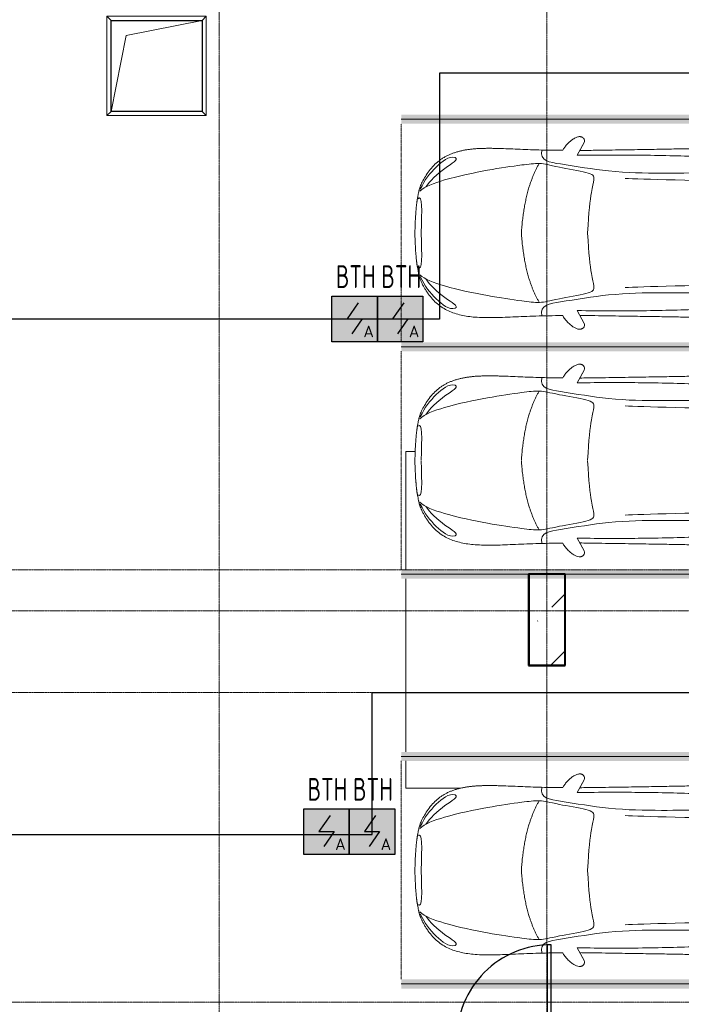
# Model space of a CAD drawing. Header units: millimetres. Extents: x -135639 to 224623, y -383017 to -59102.
# Tile 155 of 256: x 68400 to 75672, y -315041 to -304223. Entities that reach past the tile are written whole.
import ezdxf
from ezdxf.enums import TextEntityAlignment as Align

# ---------------------------------------------------------------- set-up
doc = ezdxf.new("R2010")
doc.units = ezdxf.units.MM
for name, pattern in [('CONTINOUS', [0]), ('Линия сетки', [25, 20, -2.5, 0, -2.5]), ('Невидимые', [5, 3, -2]), ('Штрих_1_1_', [2, 1, -1]), ('Штрих_3_3_', [6, 3, -3])]:
    doc.linetypes.add(name, pattern=pattern)
for name, color, linetype, lineweight in [('A-000-M_MASS', 7, 'Continuous', 18), ('A-200-M_WALL_INT', 7, 'Continuous', 18), ('A-314-M_WINDOW', 7, 'Continuous', 18), ('A-325-M_DOOR', 7, 'Continuous', 18), ('A-325-M_DOOR__FRAME', 7, 'Continuous', 30), ('A-325-M_DOOR_PANEL', 7, 'Continuous', 30), ('C-953-M_PARKING', 7, 'Continuous', 18), ('C-953-MH_PARKING', 7, 'Невидимые', 18), ('S-160-M_FOUND', 7, 'Continuous', 18), ('S-280-M_COLUMN', 7, 'Continuous', 18), ('S-280-M_STRUCT_FRAME', 7, 'Continuous', 18), ('Z-030-M_GRID', 7, 'Continuous', 9), ('ПС', 7, 'Continuous', 40), ('СС-011-ПОЖ-СИГНАЛИЗАЦИЯ', 1, 'Continuous', 30)]:
    doc.layers.add(name, color=color, linetype=linetype, lineweight=lineweight)
doc.styles.add('1111', font='isocpeur.ttf')

# ---------------------------------------------------------------- blocks, each defined once
blk = doc.blocks.new('A_PAR_Parking - M-V4-B2_-11_400_')
at = {"layer": 'C-953-M_PARKING', "true_color": 0xf7f9fb}
blk.add_hatch(color=7, dxfattribs=at).paths.add_polyline_path([(-1300, -2580), (-1300, -2650), (-1200, -2650), (-1200, 2600), (1200, 2600), (1200, -2650), (1300, -2650), (1300, 2700), (-1300, 2700), (-1300, -1886)])
at = {"layer": 'A-000-M_MASS', "color": 253, "true_color": 0xaaaaaa}
for p, q in [((-853, -717), (-993, -639)), ((-906, -687), (-993, -639)), ((853, -717), (993, -639)), ((993, -639), (906, -687))]:
    blk.add_line(p, q, dxfattribs=at)
for centre, start, end in [((-1010, -678), 66.0695, 136.5816), ((1010, -678), 43.4184, 113.9305)]:
    blk.add_arc(centre, 42.2, start, end, dxfattribs=at)
for points, knots in [([(0, 2004), (-45, 2004), (-132, 2001), (-252, 1991), (-362, 1974), (-495, 1942), (-607, 1900), (-686, 1853), (-726, 1824), (-753, 1802), (-774, 1782), (-789, 1766), (-799, 1753), (-809, 1740), (-819, 1727), (-828, 1714), (-836, 1701), (-844, 1688), (-851, 1674), (-858, 1661), (-864, 1647), (-870, 1634), (-876, 1620), (-881, 1606), (-885, 1592), (-890, 1578), (-894, 1565), (-897, 1551), (-901, 1537), (-904, 1524), (-907, 1510), (-909, 1497), (-912, 1483), (-914, 1470), (-916, 1457), (-918, 1444), (-919, 1432), (-921, 1419), (-923, 1403), (-925, 1383), (-928, 1361), (-930, 1339), (-932, 1318), (-934, 1290), (-936, 1257), (-938, 1218), (-939, 1179), (-940, 1139), (-940, 1097), (-940, 1053), (-939, 1007), (-938, 956), (-936, 902), (-934, 844), (-932, 780), (-930, 688), (-926, 559), (-923, 376), (-919, 163), (-915, -82), (-911, -315), (-908, -521), (-907, -631), (-906, -687)], [0, 0, 0, 0, 0.02381, 0.047619, 0.071429, 0.095238, 0.142857, 0.166667, 0.178571, 0.190476, 0.202381, 0.208333, 0.214286, 0.220238, 0.22619, 0.232143, 0.238095, 0.244048, 0.25, 0.255952, 0.261905, 0.267857, 0.27381, 0.279762, 0.285714, 0.291667, 0.297619, 0.303571, 0.309524, 0.315476, 0.321429, 0.327381, 0.333333, 0.339286, 0.345238, 0.35119, 0.357143, 0.363095, 0.369048, 0.380952, 0.392857, 0.404762, 0.416667, 0.428571, 0.452381, 0.47619, 0.5, 0.52381, 0.547619, 0.571429, 0.595238, 0.619048, 0.642857, 0.666667, 0.690476, 0.714286, 0.761905, 0.809524, 0.857143, 0.904762, 0.952381, 0.97619, 1, 1, 1, 1]), ([(906, -687), (907, -631), (908, -521), (911, -367), (913, -222), (916, -41), (919, 163), (923, 376), (926, 559), (930, 688), (932, 780), (935, 865), (938, 958), (939, 1039), (940, 1097), (940, 1139), (939, 1179), (938, 1218), (937, 1250), (935, 1277), (933, 1304), (930, 1332), (928, 1361), (925, 1383), (923, 1403), (921, 1419), (919, 1432), (918, 1444), (916, 1457), (914, 1470), (912, 1483), (909, 1497), (907, 1510), (904, 1524), (901, 1537), (897, 1551), (894, 1565), (890, 1578), (885, 1592), (881, 1606), (876, 1620), (870, 1634), (864, 1647), (858, 1661), (851, 1674), (844, 1688), (836, 1701), (828, 1714), (819, 1727), (809, 1740), (799, 1753), (789, 1766), (774, 1782), (753, 1802), (726, 1824), (686, 1853), (630, 1886), (551, 1921), (462, 1950), (362, 1974), (252, 1991), (132, 2001), (45, 2004), (0, 2004)], [0, 0, 0, 0, 0.02381, 0.047619, 0.071429, 0.095238, 0.142857, 0.190476, 0.238095, 0.285714, 0.309524, 0.333333, 0.380952, 0.428571, 0.452381, 0.47619, 0.5, 0.52381, 0.547619, 0.559524, 0.571429, 0.595238, 0.607143, 0.619048, 0.630952, 0.636905, 0.642857, 0.64881, 0.654762, 0.660714, 0.666667, 0.672619, 0.678571, 0.684524, 0.690476, 0.696429, 0.702381, 0.708333, 0.714286, 0.720238, 0.72619, 0.732143, 0.738095, 0.744048, 0.75, 0.755952, 0.761905, 0.767857, 0.77381, 0.779762, 0.785714, 0.791667, 0.797619, 0.809524, 0.821429, 0.833333, 0.857143, 0.880952, 0.904762, 0.928571, 0.952381, 0.97619, 1, 1, 1, 1]), ([(-643, 1535), (-732, 1765), (-468, 1855), (-203, 1891), (-2, 1902)], [0, 0, 0, 0, 0.867049, 1.684227, 1.684227, 1.684227, 1.684227]), ([(643, 1535), (732, 1765), (468, 1855), (203, 1891), (2, 1902)], [0, 0, 0, 0, 0.867049, 1.684227, 1.684227, 1.684227, 1.684227]), ([(-643, 1535), (-570, 1622), (-349, 1664), (-124, 1672), (-2, 1676)], [0, 0, 0, 0, 0.616728, 1.242165, 1.242165, 1.242165, 1.242165]), ([(643, 1535), (570, 1622), (349, 1664), (124, 1672), (2, 1676)], [0, 0, 0, 0, 0.616728, 1.242165, 1.242165, 1.242165, 1.242165]), ([(-908, -1106), (-792, -1130), (-753, -859), (-663, -332), (-655, 196), (-661, 684), (-663, 1068), (-764, 1443), (-817, 1157), (-842, 605), (-857, 17), (-857, -454), (-853, -717)], [0, 0, 0, 0, 1.013953, 2.476159, 4.172855, 5.704608, 7.082231, 8.244161, 9.589947, 11.154659, 12.917121, 14.362976, 14.362976, 14.362976, 14.362976]), ([(908, -1106), (792, -1130), (753, -859), (663, -332), (655, 196), (661, 684), (663, 1068), (764, 1443), (817, 1157), (842, 605), (857, 17), (857, -454), (853, -717)], [0, 0, 0, 0, 1.013953, 2.476159, 4.172855, 5.704608, 7.082231, 8.244161, 9.589947, 11.154659, 12.917121, 14.362976, 14.362976, 14.362976, 14.362976]), ([(-459, -2446), (-508, -2398), (-601, -2147), (-696, -1684), (-744, -1354), (-774, -1106), (-734, -996), (-660, -552), (-618, -522), (-447, -565), (-234, -590), (-2, -602)], [0, 0, 0, 0, 0.884172, 2.058368, 3.212407, 3.977765, 4.871213, 5.547774, 6.288901, 6.772879, 7.454401, 7.454401, 7.454401, 7.454401]), ([(459, -2446), (508, -2398), (601, -2147), (696, -1684), (744, -1354), (774, -1106), (734, -996), (660, -552), (618, -522), (447, -565), (234, -590), (2, -602)], [0, 0, 0, 0, 0.884172, 2.058368, 3.212407, 3.977765, 4.871213, 5.547774, 6.288901, 6.772879, 7.454401, 7.454401, 7.454401, 7.454401]), ([(-1041, -649), (-1045, -652), (-1050, -658), (-1054, -666), (-1056, -673), (-1058, -680), (-1059, -690), (-1057, -703), (-1053, -719), (-1043, -742), (-1026, -771), (-1000, -803), (-971, -832), (-944, -853), (-923, -867), (-913, -873), (-908, -876)], [0, 0, 0, 0, 0.066667, 0.1, 0.133333, 0.166667, 0.2, 0.266667, 0.333333, 0.4, 0.533333, 0.65, 0.766667, 0.883333, 0.941667, 1, 1, 1, 1]), ([(908, -876), (914, -873), (926, -866), (944, -853), (962, -839), (985, -818), (1011, -790), (1036, -756), (1052, -723), (1058, -702), (1058, -688), (1058, -682), (1057, -675), (1055, -669), (1053, -664), (1049, -657), (1044, -652), (1041, -649)], [0, 0, 0, 0, 0.066667, 0.133333, 0.2, 0.266667, 0.4, 0.533333, 0.65, 0.766667, 0.795833, 0.825, 0.854167, 0.883333, 0.9125, 0.941667, 1, 1, 1, 1]), ([(-908, -876), (-908, -970), (-911, -1145), (-919, -1337), (-925, -1476), (-928, -1559), (-929, -1622), (-930, -1660), (-930, -1690), (-930, -1713), (-929, -1734), (-929, -1756), (-928, -1777), (-927, -1805), (-925, -1840), (-921, -1880), (-916, -1919), (-910, -1957), (-902, -1994), (-893, -2030), (-882, -2065), (-870, -2099), (-856, -2133), (-840, -2165), (-821, -2196), (-801, -2225), (-772, -2263), (-729, -2308), (-668, -2356), (-604, -2396), (-554, -2423), (-519, -2438), (-496, -2446), (-474, -2453), (-452, -2458), (-432, -2462), (-414, -2466), (-402, -2468), (-391, -2470), (-383, -2471), (-376, -2473), (-370, -2474), (-365, -2475), (-360, -2475), (-354, -2476), (-349, -2477), (-343, -2478), (-337, -2479), (-328, -2480), (-318, -2481), (-305, -2483), (-293, -2484), (-280, -2486), (-266, -2487), (-251, -2488), (-235, -2489), (-218, -2491), (-199, -2492), (-179, -2493), (-158, -2495), (-135, -2496), (-111, -2497), (-86, -2498), (-50, -2499), (-20, -2500), (1, -2501)], [0, 0, 0, 0, 0.081633, 0.163265, 0.204082, 0.244898, 0.265306, 0.285714, 0.295918, 0.306122, 0.316327, 0.326531, 0.336735, 0.346939, 0.367347, 0.387755, 0.408163, 0.428571, 0.44898, 0.469388, 0.489796, 0.510204, 0.530612, 0.55102, 0.571429, 0.591837, 0.612245, 0.653061, 0.693878, 0.734694, 0.77551, 0.795918, 0.816327, 0.836735, 0.857143, 0.877551, 0.887755, 0.897959, 0.903061, 0.908163, 0.913265, 0.915816, 0.918367, 0.920918, 0.923469, 0.92602, 0.928571, 0.931122, 0.933673, 0.938776, 0.942602, 0.946429, 0.950255, 0.954082, 0.957908, 0.961735, 0.965561, 0.969388, 0.973214, 0.977041, 0.980867, 0.984694, 0.98852, 0.992347, 1, 1, 1, 1]), ([(1, -2501), (15, -2501), (42, -2500), (79, -2498), (108, -2497), (129, -2496), (145, -2495), (160, -2494), (174, -2494), (188, -2493), (205, -2492), (221, -2490), (237, -2489), (247, -2488), (258, -2488), (268, -2487), (277, -2486), (289, -2485), (303, -2483), (316, -2482), (325, -2480), (332, -2479), (338, -2479), (345, -2478), (350, -2477), (358, -2476), (365, -2474), (371, -2473), (377, -2472), (385, -2471), (393, -2469), (403, -2467), (416, -2465), (429, -2463), (442, -2460), (454, -2458), (465, -2455), (476, -2452), (487, -2449), (501, -2445), (521, -2437), (547, -2426), (575, -2412), (606, -2395), (637, -2376), (679, -2347), (730, -2307), (781, -2254), (824, -2196), (858, -2133), (884, -2065), (911, -1970), (929, -1835), (932, -1681), (928, -1539), (922, -1387), (912, -1177), (908, -982), (908, -876)], [0, 0, 0, 0, 0.005102, 0.010204, 0.015306, 0.017857, 0.020408, 0.022959, 0.02551, 0.028061, 0.030612, 0.035714, 0.038265, 0.040816, 0.043367, 0.045918, 0.048469, 0.05102, 0.056122, 0.061224, 0.063776, 0.066327, 0.068878, 0.071429, 0.07398, 0.076531, 0.081633, 0.084184, 0.086735, 0.091837, 0.096939, 0.102041, 0.112245, 0.122449, 0.132653, 0.142857, 0.153061, 0.163265, 0.173469, 0.183673, 0.204082, 0.22449, 0.244898, 0.265306, 0.285714, 0.306122, 0.346939, 0.387755, 0.428571, 0.469388, 0.510204, 0.55102, 0.632653, 0.72449, 0.770408, 0.816327, 0.908163, 1, 1, 1, 1]), ([(-828, -2057), (-803, -2016), (-728, -2173), (-566, -2339), (-505, -2381)], [0, 0, 0, 0, 0.497572, 1.022643, 1.022643, 1.022643, 1.022643]), ([(828, -2057), (803, -2016), (728, -2173), (566, -2339), (505, -2381)], [0, 0, 0, 0, 0.497572, 1.022643, 1.022643, 1.022643, 1.022643]), ([(-480, -2441), (-586, -2392), (-719, -2283), (-847, -2128), (-828, -2057)], [0, 0, 0, 0, 0.53668, 1.024735, 1.024735, 1.024735, 1.024735]), ([(480, -2441), (586, -2392), (719, -2283), (847, -2128), (828, -2057)], [0, 0, 0, 0, 0.53668, 1.024735, 1.024735, 1.024735, 1.024735])]:
    blk.add_open_spline(points, degree=3, knots=knots, dxfattribs=at)
for points, degree in [([(-599, -190), (-592, -24), (-575, 588), (-560, 1389)], 3), ([(599, -190), (592, -24), (575, 588), (560, 1389)], 3), ([(-2, -1330), (-478, -1299), (-762, -1135)], 2), ([(2, -1330), (478, -1299), (762, -1135)], 2), ([(-376, -2470), (-425, -2412), (-257, -2425), (-2, -2432)], 3), ([(376, -2470), (425, -2412), (257, -2425), (2, -2432)], 3)]:
    blk.add_open_spline(points, degree=degree, dxfattribs=at)
at = {"layer": 'C-953-M_PARKING', "color": 253, "true_color": 0xaaaaaa}
for p, q in [((1250, 2650), (-1250, 2650)), ((-1250, 2650), (-1250, -2650)), ((1250, -2650), (1250, 2650)), ((826, 2443), (822, 2434)), ((822, 2434), (822, 2200)), ((833, 2446), (826, 2443)), ((846, 2446), (833, 2446)), ((855, 2445), (846, 2446)), ((846, 2200), (846, 2425)), ((846, 2425), (938, 2199)), ((861, 2442), (855, 2445)), ((866, 2437), (861, 2442)), ((869, 2430), (866, 2437)), ((950, 2232), (869, 2430)), ((1037, 2429), (950, 2232)), ((960, 2199), (1059, 2425)), ((1041, 2437), (1037, 2429)), ((1046, 2442), (1041, 2437)), ((1051, 2445), (1046, 2442)), ((1058, 2446), (1051, 2445)), ((1072, 2446), (1058, 2446)), ((1059, 2425), (1059, 2200)), ((1075, 2445), (1072, 2446)), ((1072, 2446), (1075, 2445)), ((1079, 2443), (1075, 2445)), ((1075, 2445), (1079, 2443)), ((1082, 2440), (1079, 2443)), ((1079, 2443), (1082, 2440)), ((1083, 2434), (1082, 2440)), ((1083, 2200), (1083, 2434)), ((822, 2200), (823, 2198)), ((823, 2198), (825, 2196)), ((825, 2196), (823, 2198)), ((825, 2196), (828, 2195)), ((828, 2195), (825, 2196)), ((828, 2195), (834, 2195)), ((834, 2195), (840, 2195)), ((840, 2195), (844, 2196)), ((844, 2196), (840, 2195)), ((844, 2196), (846, 2198)), ((846, 2198), (844, 2196)), ((846, 2198), (846, 2200)), ((938, 2199), (939, 2197)), ((939, 2197), (938, 2199)), ((939, 2197), (941, 2196)), ((941, 2196), (939, 2197)), ((941, 2196), (944, 2195)), ((944, 2195), (941, 2196)), ((944, 2195), (949, 2195)), ((949, 2195), (944, 2195)), ((949, 2195), (953, 2195)), ((953, 2195), (949, 2195)), ((953, 2195), (956, 2196)), ((956, 2196), (953, 2195)), ((956, 2196), (958, 2197)), ((958, 2197), (956, 2196)), ((958, 2197), (960, 2199)), ((960, 2199), (958, 2197)), ((1059, 2200), (1059, 2198)), ((1059, 2198), (1061, 2196)), ((1061, 2196), (1059, 2198)), ((1061, 2196), (1065, 2195)), ((1065, 2195), (1061, 2196)), ((1065, 2195), (1070, 2195)), ((1070, 2195), (1076, 2195)), ((1076, 2195), (1080, 2196)), ((1080, 2196), (1076, 2195)), ((1080, 2196), (1082, 2198)), ((1082, 2198), (1080, 2196)), ((1082, 2198), (1083, 2200)), ((1083, 2200), (1082, 2198))]:
    blk.add_line(p, q, dxfattribs=at)
at = {"layer": 'C-953-MH_PARKING', "color": 253, "linetype": 'Штрих_3_3_', "true_color": 0xaaaaaa}
blk.add_line((-1200, -2650), (1200, -2650), dxfattribs=at)
blk = doc.blocks.new('105_Приямок_C крышкой - 1000x1000-3524621-B2_-11_400_')
at = {"layer": 'A-314-M_WINDOW', "color": 253, "true_color": 0xaaaaaa}
for p, q in [((-545, -545), (-545, 545)), ((-545, 545), (545, 545)), ((545, 545), (545, -545)), ((545, -545), (-545, -545))]:
    blk.add_line(p, q, dxfattribs=at)
at = {"layer": 'S-280-M_STRUCT_FRAME', "color": 253, "true_color": 0xaaaaaa}
for p, q in [((-500, 500), (-545, 545)), ((500, 500), (545, 545)), ((-500, -500), (-545, -545)), ((500, -500), (545, -545))]:
    blk.add_line(p, q, dxfattribs=at)
blk = doc.blocks.new('101_Ворота откатные - _ПЧ_3600х2400_EI60_Л-4279469-B2_-11_400_')
at = {"layer": 'A-325-M_DOOR', "color": 253, "lineweight": 30, "true_color": 0xaaaaaa}
for p, q in [((-3828, -430), (-3737, -388)), ((-3828, -430), (-3737, -472)), ((-3764, -430), (-3528, -430))]:
    blk.add_line(p, q, dxfattribs=at)
blk.add_arc((-3717, -430), 46.6, 115, 245, dxfattribs=at)
at = {"layer": 'A-325-M_DOOR__FRAME', "color": 253, "true_color": 0xaaaaaa}
for p, q in [((-1880, -150), (-1800, -150)), ((-1880, -280), (-1880, -150)), ((-1800, -150), (-1800, -280)), ((1800, -150), (2075, -150)), ((1800, -280), (1800, -150)), ((2075, -150), (2075, -340)), ((1875, -280), (1800, -280)), ((1875, -340), (1875, -280)), ((2075, -340), (1875, -340))]:
    blk.add_line(p, q, dxfattribs=at)
at = {"layer": 'A-325-M_DOOR_PANEL', "color": 253, "true_color": 0xaaaaaa}
for p, q in [((-5555, -280), (-1800, -280)), ((-5555, -340), (-5555, -280)), ((-1800, -280), (-1800, -340)), ((-1800, -340), (-5555, -340)), ((-4198, -340), (-4198, -1380)), ((-4158, -340), (-4158, -1380)), ((-4198, -1380), (-4158, -1380))]:
    blk.add_line(p, q, dxfattribs=at)
at = {"layer": 'A-325-M_DOOR_PANEL', "color": 253, "linetype": 'Штрих_1_1_', "lineweight": 9, "true_color": 0xaaaaaa}
for p, q in [((1875, -280), (-1800, -280)), ((1875, -340), (1875, -280)), ((-1800, -340), (1875, -340))]:
    blk.add_line(p, q, dxfattribs=at)
at = {"layer": 'A-325-M_DOOR_PANEL', "color": 253, "true_color": 0xaaaaaa}
blk.add_arc((-4198, -340), 1040, 270, 0, dxfattribs=at)
blk = doc.blocks.new('135_SLK_GD_AR_rvt-1-B2_-11_400_')
at = {"layer": 'A-200-M_WALL_INT', "color": 253, "lineweight": 40, "true_color": 0xaaaaaa}
for p, q in [((82550, 51402), (82548, 51402)), ((82548, 51402), (82548, 50398)), ((82952, 51402), (82550, 51402)), ((82952, 51400), (82952, 51402)), ((82952, 50398), (82952, 51400)), ((82548, 50398), (82550, 50398)), ((82550, 50398), (82950, 50398)), ((82950, 50398), (82952, 50398))]:
    blk.add_line(p, q, dxfattribs=at)
at = {"layer": 'A-314-M_WINDOW', "color": 253, "lineweight": 18, "true_color": 0xaaaaaa}
blk.add_blockref('105_Приямок_C крышкой - 1000x1000-3524621-B2_-11_400_', (78460, 56985), dxfattribs=at)
at = {"layer": 'A-325-M_DOOR', "color": 253, "lineweight": 18, "true_color": 0xaaaaaa, "rotation": 180}
blk.add_blockref('101_Ворота откатные - _ПЧ_3600х2400_EI60_Л-4279469-B2_-11_400_', (78600, 45950), dxfattribs=at)
at = {"layer": 'C-953-M_PARKING', "color": 253, "lineweight": 18, "true_color": 0xaaaaaa, "rotation": 269.9999999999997}
for p in [(83800, 55150), (83800, 52650), (83800, 48149)]:
    blk.add_blockref('A_PAR_Parking - M-V4-B2_-11_400_', p, dxfattribs=at)
blk = doc.blocks.new('Бетон-Прямоугольная-Колонна - CLM_Подземные этажи_В40-400х1000-V170-B2_-11_400_')
at = {"layer": 'S-280-M_COLUMN', "lineweight": 9, "true_color": 0xaaaaaa}
h = blk.add_hatch(dxfattribs=at)
h.set_pattern_fill('FP_49', color=253, style=0, pattern_type=2)
h.set_pattern_definition([(45, (-82750, -50900), (-628.618, 628.618), []), (45, (-82121.4, -50900), (-628.618, 628.618), [1111.25, -222.25, 6.706, -215.544])])
h.paths.add_polyline_path([(200, -500), (200, 500), (-200, 500), (-200, -500)])
at = {"layer": 'S-280-M_COLUMN', "color": 253, "lineweight": 40, "true_color": 0xaaaaaa}
for p, q in [((200, 500), (-200, 500)), ((-200, 500), (-200, -500)), ((200, -500), (200, 500)), ((-200, -500), (200, -500))]:
    blk.add_line(p, q, dxfattribs=at)
blk = doc.blocks.new('ADSK_ОбобщеннаяМодель_ОтверстиеПрямоугольное_вПерекрытии - ADSK_ОтверстиеПрямоугольное_вПерекрытии-657187-B2_-11_400_')
at = {"layer": 'A-000-M_MASS', "color": 253, "lineweight": 30, "true_color": 0xaaaaaa}
for p, q in [((-500, 500), (500, 500)), ((-500, -500), (-500, 500)), ((500, 500), (500, -500)), ((500, -500), (-500, -500))]:
    blk.add_line(p, q, dxfattribs=at)
at = {"layer": 'A-000-M_MASS', "color": 253, "true_color": 0xaaaaaa}
for p, q in [((-333, 333), (500, 500)), ((-500, -500), (-333, 333))]:
    blk.add_line(p, q, dxfattribs=at)
blk = doc.blocks.new('135_SLK_GD_KR_rvt-1-B2_-11_400_')
at = {"layer": 'S-160-M_FOUND', "color": 253, "true_color": 0xaaaaaa}
for p, q in [((81200, 52750), (81200, 51450)), ((81303, 52750), (81200, 52750)), ((81200, 51350), (81200, 49449)), ((81200, 49349), (81200, 49050)), ((81200, 49050), (81803, 49050))]:
    blk.add_line(p, q, dxfattribs=at)
at = {"layer": 'A-000-M_MASS', "color": 253, "lineweight": 18, "true_color": 0xaaaaaa}
blk.add_blockref('ADSK_ОбобщеннаяМодель_ОтверстиеПрямоугольное_вПерекрытии - ADSK_ОтверстиеПрямоугольное_вПерекрытии-657187-B2_-11_400_', (78460, 56985), dxfattribs=at)
at = {"layer": 'S-280-M_COLUMN', "color": 253, "lineweight": 18, "true_color": 0xaaaaaa}
blk.add_blockref('Бетон-Прямоугольная-Колонна - CLM_Подземные этажи_В40-400х1000-V170-B2_-11_400_', (82750, 50900), dxfattribs=at)
blk = doc.blocks.new('-2 этаж')
at = {"layer": 'Z-030-M_GRID', "color": 253, "linetype": 'Линия сетки', "true_color": 0xaaaaaa}
for p, q in [((338242.3, -369623.5), (338242.3, -216207.4)), ((341842.3, -369623.3), (341842.3, -216207.4)), ((412500.8, -298477.3), (255411, -298477.3)), ((415036, -298927.3), (255411, -298927.3)), ((412500.8, -299827.3), (255411.1, -299827.3)), ((415041.1, -303227.3), (255411.3, -303227.3))]:
    blk.add_line(p, q, dxfattribs=at)
at = {"lineweight": 5}
for name in ['135_SLK_GD_KR_rvt-1-B2_-11_400_', '135_SLK_GD_AR_rvt-1-B2_-11_400_']:
    blk.add_blockref(name, (259092.3, -349927.3), dxfattribs=at)
blk = doc.blocks.new('*U4706')
at = {"lineweight": 35, "true_color": 0xffffff}
h = blk.add_hatch(color=7, dxfattribs=at)
h.dxf.hatch_style = 1
h.paths.add_polyline_path([(0, 500), (0, 0), (500, 0), (500, 500)])
at = {"color": 1, "linetype": 'ByBlock', "lineweight": -2}
for p, q in [((289, 426), (167, 250)), ((167, 250), (333, 250)), ((333, 250), (219, 86))]:
    blk.add_line(p, q, dxfattribs=at)
at = {"color": 1, "linetype": 'ByBlock', "lineweight": -2, "ltscale": 0.1}
blk.add_lwpolyline([(0, 500), (500, 500), (500, 0), (0, 0)], close=True, dxfattribs=at)
at = {"color": 1, "linetype": 'ByBlock', "lineweight": -2, "ltscale": 1000, "style": '1111'}
blk.add_text('A', height=128, dxfattribs=at).set_placement((403, 49), align=Align.CENTER)
at = {"color": 0, "linetype": 'ByBlock', "lineweight": -2, "style": '1111'}
blk.add_attdef('INDEX', (-63, -235), '', height=125, dxfattribs=at)
at = {"color": 0, "linetype": 'ByBlock', "lineweight": -2, "style": '1111', "flags": 1}
for tag, p in [('NAME_DEVICE', (-64, -421)), ('NUM_POM', (-82, -847))]:
    blk.add_attdef(tag, p, '', height=125, dxfattribs=at)
at = {"color": 0, "linetype": 'ByBlock', "lineweight": -2, "style": '1111', "width": 0.7}
blk.add_attdef('NUM_DEVICE', (-64, -630), '', height=125, dxfattribs=at)

msp = doc.modelspace()

# ---------------------------------------------------------------- linework, layer by layer
at = {"layer": 'СС-011-ПОЖ-СИГНАЛИЗАЦИЯ', "lineweight": 30}
for points in [[(120030, -307113), (111816, -307113), (111816, -306008), (102517, -306008), (102517, -305525), (90831, -305525), (90831, -305688), (81147, -305688), (81147, -304809), (73015, -304809), (73015, -307513), (65158, -307513), (65158, -302897), (66222, -302897), (75297, -302897), (75297, -303854), (78848, -303854), (78848, -299901)], [(116905, -317044), (78848, -317044), (78848, -321421), (69336, -321421), (69336, -317718), (68187, -317718), (68187, -313175), (72274, -313175), (72274, -311616), (136609, -311616)]]:
    msp.add_lwpolyline(points, dxfattribs=at)

# ---------------------------------------------------------------- block references
at = {"color": 0}
msp.add_blockref('-2 этаж', (-267648, -11789), dxfattribs=at)
at = {"layer": 'ПС', "color": 7, "linetype": 'CONTINOUS', "lineweight": 30, "ltscale": 100}
ref = msp.add_blockref('*U4706', (71832, -307761), dxfattribs=dict(at, xscale=1.000736, yscale=1.000736, zscale=1.000736))
ref.add_attrib('NUM_DEVICE', 'BTH', dxfattribs={"layer": '0', "color": 0, "linetype": 'ByBlock', "lineweight": -2, "ltscale": 100, "height": 250.2, "style": '1111', "width": 0.7}).set_placement((72094, -307171), align=Align.CENTER)
ref = msp.add_blockref('*U4706', (72332, -307761), dxfattribs=dict(at, xscale=1.000736, yscale=1.000736, zscale=1.000736))
ref.add_attrib('NUM_DEVICE', 'BTH', dxfattribs={"layer": '0', "color": 0, "linetype": 'ByBlock', "lineweight": -2, "ltscale": 100, "height": 250.2, "style": '1111', "width": 0.7}).set_placement((72594, -307171), align=Align.CENTER)
ref = msp.add_blockref('*U4706', (71522, -313394), dxfattribs=dict(at, xscale=1.000736, yscale=1.000736, zscale=1.000736))
ref.add_attrib('NUM_DEVICE', 'BTH', dxfattribs={"layer": '0', "color": 0, "linetype": 'ByBlock', "lineweight": -2, "ltscale": 100, "height": 250.2, "style": '1111', "width": 0.7}).set_placement((71783, -312804), align=Align.CENTER)
ref = msp.add_blockref('*U4706', (72022, -313394), dxfattribs=dict(at, xscale=1.000736, yscale=1.000736, zscale=1.000736))
ref.add_attrib('NUM_DEVICE', 'BTH', dxfattribs={"layer": '0', "color": 0, "linetype": 'ByBlock', "lineweight": -2, "ltscale": 100, "height": 250.2, "style": '1111', "width": 0.7}).set_placement((72283, -312804), align=Align.CENTER)

doc.saveas('drawing.dxf')
